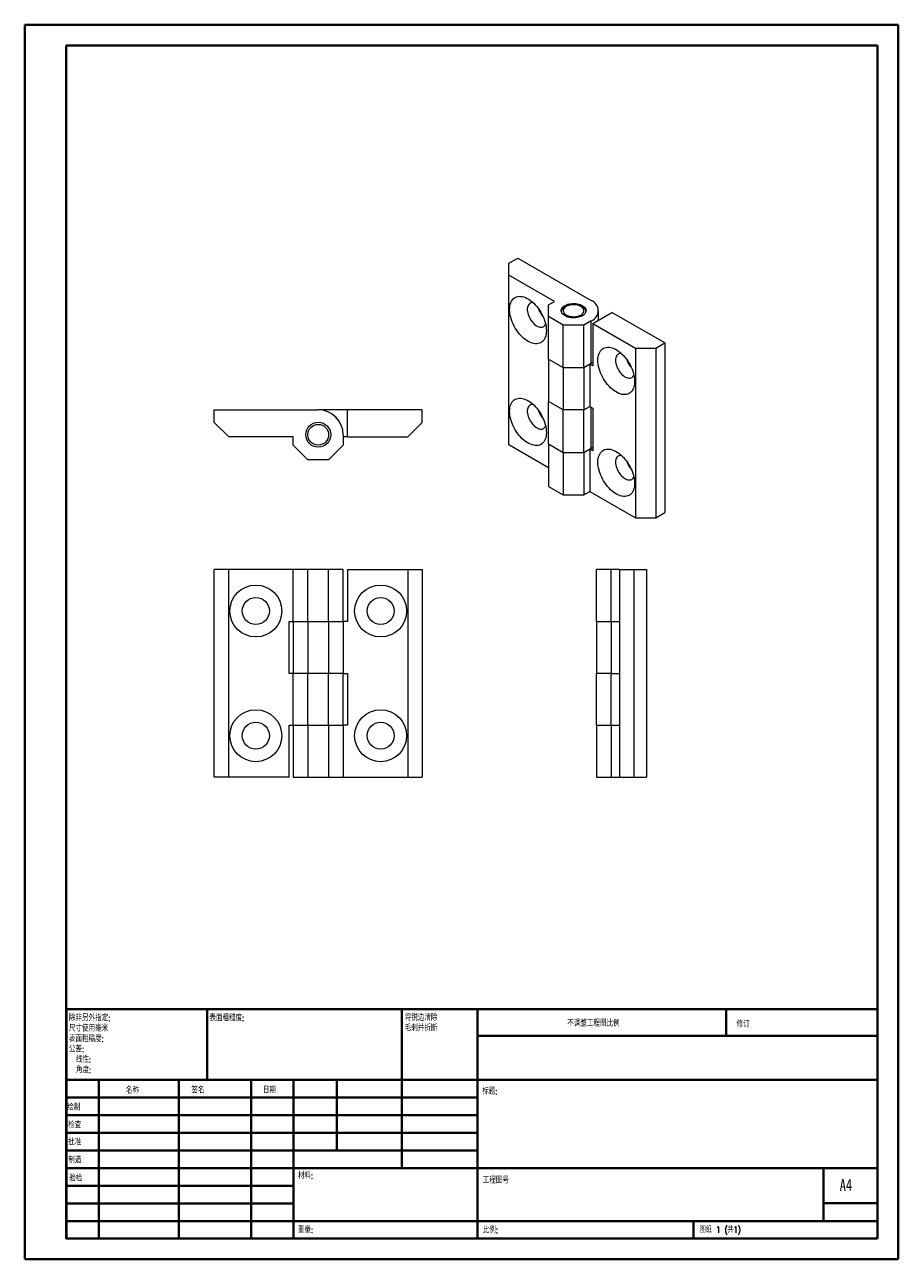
# Model space of a CAD drawing. Header units: millimetres. Extents: x 0 to 210, y 0 to 297.
import ezdxf

# ---------------------------------------------------------------- set-up
doc = ezdxf.new("R2010")
doc.units = ezdxf.units.MM
doc.styles.add('SLDTEXTSTYLE0', font='TXT', dxfattribs={"width": 0.75, "bigfont": 'bigfont'})
doc.styles.add('SLDTEXTSTYLE1', font='TXT', dxfattribs={"width": 0.75})
doc.styles.add('SLDTEXTSTYLE2', font='TXT', dxfattribs={"width": 0.694444, "bigfont": 'bigfont'})

# ---------------------------------------------------------------- blocks, each defined once
blk = doc.blocks.new('SW_NOTE_0')
at = {"color": 0, "linetype": 'Continuous', "lineweight": 0, "char_height": 1.5, "attachment_point": 1, "style": 'SLDTEXTSTYLE0'}
for s, insert in [('\\M+18FAB锐边\\M+190B4\\M+18F9C', (0, 1.93)), ('\\M+196D1\\M+18E68\\M+19BF3\\M+190DC\\M+19266', (0, -0.57))]:
    blk.add_mtext(s, dxfattribs=dict(at, insert=insert))
blk = doc.blocks.new('SW_NOTE_1')
at = {"color": 0, "linetype": 'Continuous', "lineweight": 0, "char_height": 1.5, "attachment_point": 1, "style": 'SLDTEXTSTYLE0'}
for s, insert in [('\\M+18F9C\\M+194F1另\\M+18A4F\\M+18E77\\M+192E8:', (0, 1.93)), ('\\M+18EDA\\M+190A1\\M+18E67\\M+19770\\M+19F7C\\M+195C4', (0, -0.57)), ('\\M+1955C\\M+196CA\\M+19165糙\\M+19378:', (0, -3.07)), ('\\M+18CF6\\M+18DB7:', (0, -5.57)), ('线\\M+190AB:', (1.69, -8.07)), ('\\M+18A70\\M+19378:', (1.69, -10.57))]:
    blk.add_mtext(s, dxfattribs=dict(at, insert=insert))

msp = doc.modelspace()

# ---------------------------------------------------------------- linework, layer by layer
at = {"color": 7, "linetype": 'Continuous', "lineweight": 40}
for p, q in [((0.08, 0.21), (0.08, 297.21)), ((0.08, 297.21), (210.08, 297.21)), ((210.08, 0.21), (210.08, 297.21)), ((210.08, 292.21), (210.08, 297.21)), ((10.08, 292.21), (205.08, 292.21)), ((10.08, 5.21), (10.08, 292.21)), ((205.08, 5.21), (205.08, 292.21)), ((10.11, 60.37), (205.08, 60.37)), ((10.11, 60.37), (10.11, 5.12)), ((43.91, 43.37), (43.91, 60.37)), ((90.71, 60.37), (90.71, 22.12)), ((108.91, 60.37), (108.91, 5.12)), ((168.68, 54.09), (168.68, 60.46)), ((205.08, 54), (108.91, 54)), ((205.08, 43.37), (10.11, 43.37)), ((17.91, 43.37), (17.91, 5.12)), ((37.1, 43.37), (37.1, 5.12)), ((54.51, 43.37), (54.51, 5.12)), ((64.71, 5.12), (64.71, 43.37)), ((75.11, 26.37), (75.11, 43.37)), ((108.91, 39.12), (10.11, 39.12)), ((108.91, 34.87), (10.11, 34.87)), ((108.91, 30.62), (10.11, 30.62)), ((108.91, 26.37), (10.11, 26.37)), ((64.71, 22.12), (10.11, 22.12)), ((64.71, 22.12), (205.08, 22.12)), ((192.08, 9.46), (192.08, 22.21)), ((64.71, 17.87), (10.11, 17.87)), ((64.71, 13.62), (10.11, 13.62)), ((205.08, 13.71), (192.08, 13.71)), ((10.11, 9.37), (205.08, 9.37)), ((160.88, 5.21), (160.88, 9.46)), ((10.08, 5.21), (205.08, 5.21)), ((205.08, 5.21), (180.99, 5.21)), ((0.08, 0.21), (210.08, 0.21))]:
    msp.add_line(p, q, dxfattribs=at)
at = {"color": 7, "linetype": 'Continuous', "lineweight": 15}
for p, q in [((116.44, 239.82), (118.59, 241.07)), ((118.59, 241.07), (136.27, 230.86)), ((116.45, 236.99), (116.44, 239.82)), ((116.44, 199), (116.44, 239.82)), ((127.43, 230.66), (116.45, 236.99)), ((116.45, 196.17), (116.45, 236.99)), ((126.03, 229.85), (127.43, 230.66)), ((126.03, 226.98), (126.03, 229.85)), ((129.54, 224.95), (126.03, 226.98)), ((126.03, 216.77), (126.03, 226.98)), ((136.27, 225.96), (134.51, 224.95)), ((136.27, 215.76), (136.27, 225.96)), ((136.62, 225.35), (141.22, 228)), ((138.03, 226.16), (138.03, 228.41)), ((153.95, 220.66), (141.22, 228)), ((134.51, 224.95), (129.54, 224.95)), ((129.54, 214.74), (129.54, 224.95)), ((134.51, 214.74), (134.51, 224.95)), ((136.62, 225.35), (146.89, 219.42)), ((136.62, 225.35), (136.62, 215.14)), ((151.79, 219.41), (153.95, 220.66)), ((153.95, 220.66), (153.95, 179.83)), ((146.89, 219.42), (151.79, 219.41)), ((146.89, 219.42), (146.89, 178.59)), ((151.79, 219.41), (151.79, 178.59)), ((126.03, 216.77), (129.54, 214.74)), ((126.03, 216.77), (126.03, 206.56)), ((129.54, 214.74), (134.51, 214.74)), ((129.54, 214.74), (129.54, 204.53)), ((134.51, 214.74), (136.27, 215.76)), ((135.91, 215.55), (134.51, 214.74)), ((134.51, 214.74), (134.51, 204.53)), ((135.91, 215.55), (135.91, 205.35)), ((136.62, 215.14), (135.91, 215.55)), ((136.27, 215.76), (136.62, 215.98)), ((129.54, 204.53), (126.03, 206.56)), ((126.03, 196.36), (126.03, 206.56)), ((134.51, 204.53), (135.91, 205.35)), ((134.51, 204.53), (135.91, 205.35)), ((135.91, 205.35), (136.62, 204.94)), ((136.62, 204.94), (136.62, 194.73)), ((45.64, 204.57), (70.64, 204.57)), ((45.64, 201.53), (45.64, 204.57)), ((77.64, 204.57), (70.64, 204.57)), ((95.64, 204.57), (77.64, 204.57)), ((77.64, 198.07), (77.64, 204.57)), ((95.64, 201.53), (95.64, 204.57)), ((134.51, 204.53), (129.54, 204.53)), ((129.54, 194.33), (129.54, 204.53)), ((134.51, 194.33), (134.51, 204.53)), ((49.12, 198.07), (45.64, 201.53)), ((92.17, 198.07), (95.64, 201.53)), ((116.45, 196.17), (116.44, 199)), ((64.64, 198.07), (49.12, 198.07)), ((64.64, 196.09), (64.64, 198.07)), ((68.16, 192.57), (64.64, 196.09)), ((76.64, 196.09), (73.13, 192.57)), ((76.64, 198.57), (76.64, 196.09)), ((77.64, 198.07), (76.64, 198.07)), ((77.64, 198.07), (92.17, 198.07)), ((126.03, 190.64), (116.45, 196.17)), ((126.03, 196.36), (129.54, 194.33)), ((126.03, 196.36), (126.03, 186.15)), ((129.54, 194.33), (134.51, 194.33)), ((129.54, 194.33), (129.54, 184.12)), ((134.51, 194.33), (136.27, 195.34)), ((135.91, 195.14), (134.51, 194.33)), ((134.51, 194.33), (134.51, 184.12)), ((135.91, 195.14), (135.91, 184.93)), ((136.62, 194.73), (135.91, 195.14)), ((136.27, 195.34), (136.62, 195.57)), ((73.13, 192.57), (68.16, 192.57)), ((126.03, 186.15), (129.54, 184.12)), ((134.51, 184.12), (135.91, 184.93)), ((135.91, 184.93), (146.89, 178.59)), ((129.54, 184.12), (134.51, 184.12)), ((146.89, 178.59), (151.79, 178.59)), ((151.79, 178.59), (153.95, 179.83)), ((49.12, 166.17), (45.64, 166.17)), ((45.64, 116.17), (45.64, 166.17)), ((64.64, 166.17), (49.12, 166.17)), ((49.12, 116.17), (49.12, 166.17)), ((68.16, 166.17), (64.64, 166.17)), ((64.64, 153.67), (64.64, 166.17)), ((73.13, 166.17), (68.16, 166.17)), ((68.16, 153.67), (68.16, 166.17)), ((76.64, 166.17), (73.13, 166.17)), ((73.13, 153.67), (73.13, 166.17)), ((76.64, 153.67), (76.64, 166.17)), ((77.64, 166.17), (92.17, 166.17)), ((77.64, 166.17), (77.64, 153.67)), ((92.17, 166.17), (95.64, 166.17)), ((92.17, 166.17), (92.17, 116.17)), ((95.64, 166.17), (95.64, 116.17)), ((141.06, 166.17), (137.55, 166.17)), ((137.55, 153.67), (137.55, 166.17)), ((143.05, 166.17), (141.06, 166.17)), ((141.06, 153.67), (141.06, 166.17)), ((143.05, 166.17), (146.5, 166.17)), ((143.05, 166.17), (143.05, 116.17)), ((146.5, 166.17), (146.5, 116.17)), ((146.5, 166.17), (149.55, 166.17)), ((149.55, 166.17), (149.55, 116.17)), ((63.64, 153.67), (64.64, 153.67)), ((63.64, 141.17), (63.64, 153.67)), ((64.64, 153.67), (68.16, 153.67)), ((64.64, 153.67), (64.64, 141.17)), ((68.16, 153.67), (73.13, 153.67)), ((68.16, 153.67), (68.16, 141.17)), ((73.13, 153.67), (76.64, 153.67)), ((73.13, 153.67), (73.13, 141.17)), ((76.64, 153.67), (76.64, 141.17)), ((77.64, 153.67), (76.64, 153.67)), ((137.55, 153.67), (141.06, 153.67)), ((137.55, 153.67), (137.55, 141.17)), ((141.06, 153.67), (143.05, 153.67)), ((141.06, 153.67), (141.06, 141.17)), ((64.64, 141.17), (63.64, 141.17)), ((68.16, 141.17), (64.64, 141.17)), ((64.64, 128.67), (64.64, 141.17)), ((68.16, 128.67), (68.16, 141.17)), ((73.13, 141.17), (68.16, 141.17)), ((73.13, 128.67), (73.13, 141.17)), ((76.64, 141.17), (73.13, 141.17)), ((76.64, 128.67), (76.64, 141.17)), ((76.64, 141.17), (77.64, 141.17)), ((77.64, 141.17), (77.64, 128.67)), ((141.06, 141.17), (137.55, 141.17)), ((137.55, 128.67), (137.55, 141.17)), ((141.06, 141.17), (143.05, 141.17)), ((141.06, 128.67), (141.06, 141.17)), ((63.64, 128.67), (64.64, 128.67)), ((63.64, 116.17), (63.64, 128.67)), ((64.64, 128.67), (68.16, 128.67)), ((64.64, 128.67), (64.64, 116.17)), ((68.16, 128.67), (73.13, 128.67)), ((68.16, 128.67), (68.16, 116.17)), ((73.13, 128.67), (76.64, 128.67)), ((73.13, 128.67), (73.13, 116.17)), ((77.64, 128.67), (76.64, 128.67)), ((76.64, 128.67), (76.64, 116.17)), ((137.55, 128.67), (141.06, 128.67)), ((137.55, 128.67), (137.55, 116.17)), ((141.06, 128.67), (143.05, 128.67)), ((141.06, 128.67), (141.06, 116.17)), ((49.12, 116.17), (45.64, 116.17)), ((63.64, 116.17), (49.12, 116.17)), ((64.64, 116.17), (68.16, 116.17)), ((68.16, 116.17), (73.13, 116.17)), ((73.13, 116.17), (76.64, 116.17)), ((76.64, 116.17), (92.17, 116.17)), ((92.17, 116.17), (95.64, 116.17)), ((137.55, 116.17), (141.06, 116.17)), ((141.06, 116.17), (143.05, 116.17)), ((143.05, 116.17), (146.5, 116.17)), ((146.5, 116.17), (149.55, 116.17))]:
    msp.add_line(p, q, dxfattribs=at)
at = {"color": 8, "linetype": 'Continuous', "lineweight": 15}
msp.add_line((136.27, 195.34), (136.27, 205.14), dxfattribs=at)
at = {"color": 7, "linetype": 'Continuous', "lineweight": 15, "flags": 128}
for points in [[(125.49, 223.61), (125.47, 223.17), (125.41, 222.74), (125.33, 222.35), (125.2, 221.98), (125.05, 221.65), (124.86, 221.36), (124.64, 221.1), (124.39, 220.89), (124.12, 220.71), (123.82, 220.58), (123.5, 220.5), (123.16, 220.46), (122.8, 220.47), (122.43, 220.52), (122.05, 220.62), (121.66, 220.77), (121.26, 220.95), (120.87, 221.18), (120.47, 221.45), (120.08, 221.76), (119.7, 222.1), (119.33, 222.48), (118.97, 222.88), (118.63, 223.31), (118.31, 223.77), (118.01, 224.24), (117.74, 224.73), (117.49, 225.23), (117.27, 225.74), (117.08, 226.25), (116.93, 226.76), (116.81, 227.27), (116.72, 227.76), (116.66, 228.25), (116.65, 228.72), (116.66, 229.16), (116.72, 229.59), (116.81, 229.98), (116.93, 230.35), (117.08, 230.68), (117.27, 230.97), (117.49, 231.23), (117.74, 231.44), (118.01, 231.62), (118.31, 231.75), (118.63, 231.83), (118.97, 231.87), (119.33, 231.86), (119.7, 231.81), (120.08, 231.71), (120.47, 231.57), (120.87, 231.38), (121.26, 231.15), (121.66, 230.88), (122.05, 230.57), (122.43, 230.23), (122.8, 229.86), (123.16, 229.45), (123.5, 229.02), (123.82, 228.56), (124.12, 228.09), (124.39, 227.6), (124.64, 227.1), (124.86, 226.59), (125.05, 226.08), (125.2, 225.57), (125.33, 225.06), (125.41, 224.57), (125.47, 224.08), (125.49, 223.61)], [(122.3, 230.35), (122.29, 230.35), (122.04, 230.35), (121.8, 230.31), (121.59, 230.22), (121.4, 230.09), (121.23, 229.92), (121.1, 229.7), (121, 229.46), (120.93, 229.18), (120.89, 228.88), (120.89, 228.55), (120.93, 228.21), (121, 227.85), (121.1, 227.49), (121.23, 227.12), (121.4, 226.76), (121.59, 226.41), (121.8, 226.07), (122.04, 225.76), (122.29, 225.46), (122.56, 225.2), (122.83, 224.97), (123.12, 224.78), (123.4, 224.63), (123.68, 224.51), (123.95, 224.45), (124.21, 224.42), (124.46, 224.45), (124.68, 224.51), (124.89, 224.62), (125.06, 224.77), (125.21, 224.97), (125.31, 225.15)], [(134.8, 227.75), (134.63, 227.55), (134.42, 227.37), (134.16, 227.2), (133.88, 227.05), (133.56, 226.92), (133.22, 226.82), (132.86, 226.75), (132.48, 226.7), (132.1, 226.68), (131.71, 226.69), (131.33, 226.73), (130.97, 226.79), (130.62, 226.88), (130.29, 227), (129.99, 227.14), (129.73, 227.3), (129.5, 227.48), (129.31, 227.67), (129.17, 227.88), (129.08, 228.09), (129.03, 228.32), (129.03, 228.54), (129.09, 228.76), (129.19, 228.97), (129.33, 229.18), (129.52, 229.37), (129.76, 229.55), (130.03, 229.7), (130.33, 229.84), (130.66, 229.95), (131.01, 230.04), (131.38, 230.1), (131.76, 230.14), (132.15, 230.14), (132.53, 230.12), (132.9, 230.07), (133.26, 229.99), (133.6, 229.89), (133.91, 229.76), (134.2, 229.61), (134.44, 229.44), (134.65, 229.25), (134.82, 229.05), (134.93, 228.84), (135, 228.62), (135.03, 228.4), (135, 228.18), (134.92, 227.96), (134.8, 227.75)], [(134.34, 227.86), (134.45, 228.06), (134.51, 228.26), (134.52, 228.46), (134.49, 228.67), (134.4, 228.87), (134.26, 229.06), (134.08, 229.24), (133.86, 229.4), (133.59, 229.54), (133.3, 229.65), (132.98, 229.75), (132.64, 229.81), (132.29, 229.85), (131.94, 229.85), (131.58, 229.83), (131.24, 229.78), (130.91, 229.7), (130.6, 229.6), (130.32, 229.47), (130.08, 229.32), (129.88, 229.15), (129.72, 228.96), (129.6, 228.77), (129.54, 228.57), (129.53, 228.36), (129.57, 228.16), (129.65, 227.96), (129.79, 227.77), (129.97, 227.59), (130.2, 227.43), (130.46, 227.29), (130.75, 227.17), (131.07, 227.08), (131.41, 227.01), (131.76, 226.98), (132.11, 226.97), (132.47, 226.99), (132.82, 227.04), (133.14, 227.12), (133.45, 227.23), (133.73, 227.36), (133.97, 227.51), (134.18, 227.68), (134.34, 227.86)], [(137.86, 216.47), (137.88, 216.92), (137.93, 217.34), (138.02, 217.74), (138.14, 218.1), (138.3, 218.43), (138.48, 218.73), (138.7, 218.98), (138.95, 219.2), (139.22, 219.37), (139.52, 219.5), (139.84, 219.58), (140.18, 219.62), (140.54, 219.61), (140.91, 219.56), (141.3, 219.46), (141.69, 219.32), (142.08, 219.13), (142.48, 218.9), (142.87, 218.63), (143.26, 218.33), (143.64, 217.98), (144.02, 217.61), (144.37, 217.2), (144.71, 216.77), (145.03, 216.32), (145.33, 215.85), (145.61, 215.36), (145.85, 214.86), (146.07, 214.35), (146.26, 213.84), (146.42, 213.32), (146.54, 212.82), (146.63, 212.32), (146.68, 211.84), (146.7, 211.37), (146.68, 210.92), (146.63, 210.5), (146.54, 210.1), (146.42, 209.74), (146.26, 209.41), (146.07, 209.11), (145.85, 208.86), (145.61, 208.64), (145.33, 208.47), (145.03, 208.34), (144.71, 208.25), (144.37, 208.22), (144.02, 208.22), (143.64, 208.28), (143.26, 208.38), (142.87, 208.52), (142.48, 208.71), (142.08, 208.94), (141.69, 209.2), (141.3, 209.51), (140.91, 209.85), (140.54, 210.23), (140.18, 210.63), (139.84, 211.07), (139.52, 211.52), (139.22, 211.99), (138.95, 212.48), (138.7, 212.98), (138.48, 213.49), (138.3, 214), (138.14, 214.51), (138.02, 215.02), (137.93, 215.52), (137.88, 216), (137.86, 216.47)], [(143.52, 218.1), (143.38, 218.11), (143.13, 218.09), (142.9, 218.02), (142.7, 217.91), (142.52, 217.76), (142.38, 217.57), (142.26, 217.34), (142.17, 217.08), (142.12, 216.79), (142.1, 216.47)], [(142.1, 216.47), (142.12, 216.13), (142.17, 215.78), (142.26, 215.42), (142.38, 215.06), (142.52, 214.69), (142.7, 214.34), (142.9, 213.99), (143.13, 213.66), (143.38, 213.36), (143.64, 213.08), (143.91, 212.84), (144.19, 212.62), (144.47, 212.45), (144.75, 212.32), (145.03, 212.23), (145.3, 212.18), (145.55, 212.18), (145.79, 212.23), (146, 212.32), (146.19, 212.45), (146.35, 212.62), (146.49, 212.83), (146.52, 212.9)], [(125.49, 199.12), (125.47, 198.67), (125.41, 198.25), (125.33, 197.85), (125.2, 197.49), (125.05, 197.16), (124.86, 196.86), (124.64, 196.61), (124.39, 196.39), (124.12, 196.22), (123.82, 196.09), (123.5, 196), (123.16, 195.97), (122.8, 195.97), (122.43, 196.03), (122.05, 196.13), (121.66, 196.27), (121.26, 196.46), (120.87, 196.69), (120.47, 196.95), (120.08, 197.26), (119.7, 197.6), (119.33, 197.98), (118.97, 198.38), (118.63, 198.82), (118.31, 199.27), (118.01, 199.74), (117.74, 200.23), (117.49, 200.73), (117.27, 201.24), (117.08, 201.75), (116.93, 202.26), (116.81, 202.77), (116.72, 203.27), (116.66, 203.75), (116.65, 204.22), (116.66, 204.67), (116.72, 205.09), (116.81, 205.49), (116.93, 205.85), (117.08, 206.18), (117.27, 206.48), (117.49, 206.73), (117.74, 206.95), (118.01, 207.12), (118.31, 207.25), (118.63, 207.33), (118.97, 207.37), (119.33, 207.36), (119.7, 207.31), (120.08, 207.21), (120.47, 207.07), (120.87, 206.88), (121.26, 206.65), (121.66, 206.38), (122.05, 206.08), (122.43, 205.73), (122.8, 205.36), (123.16, 204.95), (123.5, 204.52), (123.82, 204.07), (124.12, 203.6), (124.39, 203.11), (124.64, 202.61), (124.86, 202.1), (125.05, 201.59), (125.2, 201.07), (125.33, 200.57), (125.41, 200.07), (125.47, 199.59), (125.49, 199.12)], [(122.3, 205.85), (122.29, 205.86), (122.04, 205.86), (121.8, 205.81), (121.59, 205.72), (121.4, 205.59), (121.23, 205.42), (121.1, 205.21), (121, 204.96), (120.93, 204.69), (120.89, 204.38), (120.89, 204.05), (120.93, 203.71), (121, 203.35), (121.1, 202.99), (121.23, 202.62), (121.4, 202.26), (121.59, 201.91), (121.8, 201.58), (122.04, 201.26), (122.29, 200.97), (122.56, 200.7), (122.83, 200.48), (123.12, 200.28), (123.4, 200.13), (123.68, 200.02), (123.95, 199.95), (124.21, 199.93), (124.46, 199.95), (124.68, 200.02), (124.89, 200.13), (125.06, 200.28), (125.21, 200.47), (125.31, 200.65)], [(137.86, 191.97), (137.88, 192.42), (137.93, 192.84), (138.02, 193.24), (138.14, 193.61), (138.3, 193.94), (138.48, 194.23), (138.7, 194.49), (138.95, 194.7), (139.22, 194.88), (139.52, 195), (139.84, 195.09), (140.18, 195.13), (140.54, 195.12), (140.91, 195.07), (141.3, 194.97), (141.69, 194.82), (142.08, 194.64), (142.48, 194.41), (142.87, 194.14), (143.26, 193.83), (143.64, 193.49), (144.02, 193.11), (144.37, 192.71), (144.71, 192.28), (145.03, 191.82), (145.33, 191.35), (145.61, 190.86), (145.85, 190.36), (146.07, 189.85), (146.26, 189.34), (146.42, 188.83), (146.54, 188.32), (146.63, 187.82), (146.68, 187.34), (146.7, 186.87), (146.68, 186.42), (146.63, 186), (146.54, 185.61), (146.42, 185.24), (146.26, 184.91), (146.07, 184.62), (145.85, 184.36), (145.61, 184.14), (145.33, 183.97), (145.03, 183.84), (144.71, 183.76), (144.37, 183.72), (144.02, 183.73), (143.64, 183.78), (143.26, 183.88), (142.87, 184.02), (142.48, 184.21), (142.08, 184.44), (141.69, 184.71), (141.3, 185.02), (140.91, 185.36), (140.54, 185.73), (140.18, 186.14), (139.84, 186.57), (139.52, 187.02), (139.22, 187.5), (138.95, 187.99), (138.7, 188.49), (138.48, 189), (138.3, 189.51), (138.14, 190.02), (138.02, 190.52), (137.93, 191.02), (137.88, 191.51), (137.86, 191.97)], [(143.52, 193.61), (143.38, 193.61), (143.13, 193.59), (142.9, 193.53), (142.7, 193.42), (142.52, 193.26), (142.38, 193.07), (142.26, 192.84), (142.17, 192.58), (142.12, 192.29), (142.1, 191.97)], [(142.1, 191.97), (142.12, 191.64), (142.17, 191.29), (142.26, 190.93), (142.38, 190.56), (142.52, 190.2), (142.7, 189.84), (142.9, 189.5), (143.13, 189.17), (143.38, 188.86), (143.64, 188.59), (143.91, 188.34), (144.19, 188.13), (144.47, 187.95), (144.75, 187.82), (145.03, 187.73), (145.3, 187.69), (145.55, 187.69), (145.79, 187.73), (146, 187.82), (146.19, 187.95), (146.35, 188.12), (146.49, 188.33), (146.52, 188.4)]]:
    msp.add_lwpolyline(points, dxfattribs=at)
at = {"color": 7, "linetype": 'Continuous', "lineweight": 15}
for centre, radius in [((70.64, 198.57), 3), ((70.64, 198.57), 2.5), ((55.64, 156.17), 6.25), ((85.64, 156.17), 6.25), ((55.64, 156.17), 3.25), ((85.64, 156.17), 3.25), ((55.64, 126.17), 6.25), ((85.64, 126.17), 6.25), ((55.64, 126.17), 3.25), ((85.64, 126.17), 3.25)]:
    msp.add_circle(centre, radius, dxfattribs=at)
for centre, radius, start, end in [((128.77, 230.61), 5.47, 198.0221, 221.9725), ((135.33, 228.41), 2.62, 291.0452, 68.9548), ((149.99, 218.37), 5.47, 198.0335, 221.9612), ((70.64, 198.57), 6, 0, 90), ((128.77, 206.12), 5.47, 198.0221, 221.9725), ((149.99, 193.87), 5.47, 198.0335, 221.9612)]:
    msp.add_arc(centre, radius, start, end, dxfattribs=at)
msp.add_open_spline([(135, 228.28), (134.98, 228.36), (134.94, 228.51), (134.82, 228.73), (134.68, 228.94), (134.49, 229.14), (134.26, 229.33), (134, 229.49), (133.71, 229.63), (133.39, 229.75), (133.05, 229.84), (132.7, 229.9), (132.34, 229.94), (131.98, 229.95), (131.61, 229.93), (131.25, 229.89), (130.91, 229.82), (130.57, 229.72), (130.26, 229.59), (129.97, 229.44), (129.71, 229.27), (129.48, 229.07), (129.3, 228.84), (129.16, 228.61), (129.08, 228.41), (129.06, 228.3), (129.06, 228.28)], degree=3, knots=[0, 0, 0, 0, 0.036845, 0.075863, 0.115839, 0.157083, 0.199573, 0.242985, 0.286875, 0.330839, 0.37469, 0.418395, 0.461984, 0.50551, 0.549043, 0.59264, 0.636368, 0.680301, 0.724507, 0.769021, 0.813806, 0.858588, 0.902855, 0.946003, 0.987628, 1, 1, 1, 1], dxfattribs=at)

# ---------------------------------------------------------------- block references
at = {"color": 7, "linetype": 'Continuous', "lineweight": 0}
for name, p in [('SW_NOTE_1', (10.7, 57.11)), ('SW_NOTE_0', (91.42, 57.19))]:
    msp.add_blockref(name, p, dxfattribs=at)

# ---------------------------------------------------------------- texts
at = {"color": 7, "linetype": 'Continuous', "lineweight": 0, "attachment_point": 1}
for s, insert, char_height, style in [('\\M+1955C\\M+196CA\\M+19165糙\\M+19378:', (44.48, 59.04), 1.5, 'SLDTEXTSTYLE0'), ('\\M+19573调\\M+190AE\\M+18D48\\M+192F6图\\M+194E4\\M+197E1', (130.49, 57.75), 1.5, 'SLDTEXTSTYLE0'), ('\\M+18F43订', (171.21, 57.55), 1.5, 'SLDTEXTSTYLE0'), ('\\M+196BC\\M+18FCC', (24.43, 41.62), 1.5, 'SLDTEXTSTYLE0'), ('签\\M+196BC', (40.14, 41.68), 1.5, 'SLDTEXTSTYLE0'), ('\\M+193FA\\M+18AFA', (57.33, 41.7), 1.5, 'SLDTEXTSTYLE0'), ('标题:', (110.07, 41.4), 1.5, 'SLDTEXTSTYLE0'), ('绘\\M+190A7', (10.32, 37.55), 1.5, 'SLDTEXTSTYLE0'), ('检查', (10.52, 33.28), 1.5, 'SLDTEXTSTYLE0'), ('\\M+194E1\\M+18F79', (10.51, 29.19), 1.5, 'SLDTEXTSTYLE0'), ('\\M+190A7\\M+191A2', (10.57, 24.85), 1.5, 'SLDTEXTSTYLE0'), ('\\M+18DDE\\M+197BF:', (65.76, 21.11), 1.5, 'SLDTEXTSTYLE0'), ('验检', (10.78, 20.47), 1.5, 'SLDTEXTSTYLE0'), ('\\M+18D48\\M+192F6图\\M+18D86', (110.18, 19.99), 1.5, 'SLDTEXTSTYLE0'), ('A4', (196, 19.52), 2.91, 'SLDTEXTSTYLE1'), ('\\M+18F64\\M+197CA:', (65.73, 8.07), 1.4986, 'SLDTEXTSTYLE0'), ('\\M+194E4\\M+197E1:', (110.18, 8.02), 1.5, 'SLDTEXTSTYLE0'), ('图纸 1 (\\M+18BA41)', (162.36, 8.11), 1.5, 'SLDTEXTSTYLE2')]:
    msp.add_mtext(s, dxfattribs=dict(at, insert=insert, char_height=char_height, style=style))

doc.saveas('drawing.dxf')
